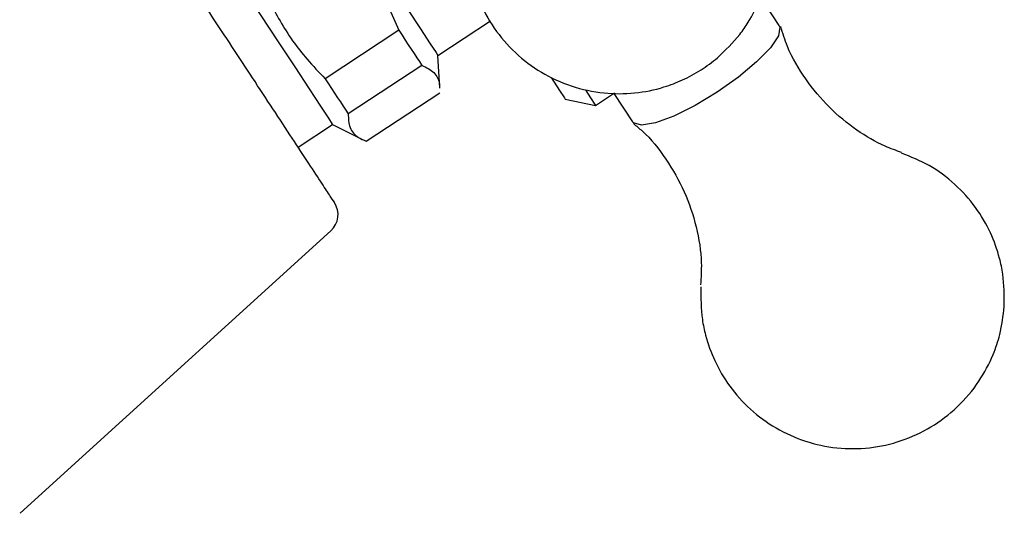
# Model space of a CAD drawing. Header units: millimetres. Extents: x 4096.18 to 4096.356, y 1727.865 to 1728.119.
# Tile 6 of 11: x 4096.311 to 4096.356, y 1727.881 to 1727.905. Entities that reach past the tile are written whole.
import ezdxf

# ---------------------------------------------------------------- set-up
doc = ezdxf.new("R2010")
doc.units = ezdxf.units.MM
doc.layers.add('SANINDUSA', color=3, linetype='Continuous')

msp = doc.modelspace()

# ---------------------------------------------------------------- linework, layer by layer
at = {"layer": 'SANINDUSA'}
for p, q in [((4096.345398, 1727.904417), (4096.344549, 1727.90571)), ((4096.329845, 1727.90305), (4096.332233, 1727.904619)), ((4096.328059, 1727.904192), (4096.324701, 1727.901986)), ((4096.329931, 1727.901562), (4096.329845, 1727.90305)), ((4096.329109, 1727.902594), (4096.325751, 1727.900388)), ((4096.326571, 1727.899139), (4096.329929, 1727.901345)), ((4096.337027, 1727.900769), (4096.337892, 1727.901337)), ((4096.337863, 1727.901318), (4096.338712, 1727.900025)), ((4096.335642, 1727.901055), (4096.337027, 1727.900769)), ((4096.323469, 1727.898862), (4096.325039, 1727.899893)), ((4096.325039, 1727.899893), (4096.326371, 1727.899224)), ((4096.310805, 1727.882168), (4096.324963, 1727.895051))]:
    msp.add_line(p, q, dxfattribs=at)
at = {"layer": 'SANINDUSA', "flags": 128}
for points in [[(4096.322708, 1727.913916), (4096.32274, 1727.913866), (4096.322947, 1727.913552), (4096.323333, 1727.912964), (4096.323878, 1727.912135), (4096.324552, 1727.911109), (4096.325319, 1727.909941), (4096.326137, 1727.908695), (4096.326963, 1727.907437), (4096.327752, 1727.906236), (4096.328462, 1727.905156), (4096.329053, 1727.904255), (4096.329495, 1727.903582), (4096.329764, 1727.903174), (4096.329845, 1727.90305)], [(4096.318014, 1727.910588), (4096.318313, 1727.910133), (4096.318781, 1727.90942), (4096.319395, 1727.908486), (4096.32012, 1727.907382), (4096.320918, 1727.906167), (4096.321746, 1727.904906), (4096.322559, 1727.903669), (4096.323314, 1727.90252), (4096.323969, 1727.901523), (4096.324489, 1727.900731), (4096.324847, 1727.900186), (4096.325022, 1727.899919), (4096.325039, 1727.899893)], [(4096.345398, 1727.904417), (4096.345433, 1727.904339), (4096.34536, 1727.903946)], [(4096.328059, 1727.904192), (4096.328208, 1727.903965), (4096.328353, 1727.903744), (4096.328493, 1727.903532), (4096.328627, 1727.903327), (4096.328756, 1727.90313), (4096.32888, 1727.902942), (4096.328997, 1727.902763), (4096.329109, 1727.902594)], [(4096.34536, 1727.903946), (4096.344995, 1727.903399), (4096.344368, 1727.902748), (4096.343535, 1727.90205), (4096.342571, 1727.901367), (4096.341561, 1727.90076), (4096.340595, 1727.900283), (4096.339759, 1727.899978), (4096.339127, 1727.899872), (4096.338755, 1727.899975), (4096.338712, 1727.900025)], [(4096.334998, 1727.902035), (4096.335388, 1727.901443), (4096.335606, 1727.90111), (4096.335642, 1727.901055)], [(4096.324701, 1727.901986), (4096.32485, 1727.901759), (4096.324995, 1727.901538), (4096.325134, 1727.901326), (4096.325269, 1727.901121), (4096.325398, 1727.900924), (4096.325522, 1727.900736), (4096.325639, 1727.900557), (4096.325751, 1727.900388)], [(4096.336582, 1727.901446), (4096.336803, 1727.901109), (4096.337001, 1727.900808), (4096.337027, 1727.900769)]]:
    msp.add_lwpolyline(points, dxfattribs=at)
at = {"layer": 'SANINDUSA'}
msp.add_arc((4096.32429, 1727.895791), 0.001, 312.2998, 33.2998, dxfattribs=at)
for points, knots in [([(4096.342582, 1727.90294), (4096.34294, 1727.903281), (4096.34346, 1727.903776), (4096.344079, 1727.904682), (4096.344549, 1727.905587), (4096.344923, 1727.90678), (4096.34508, 1727.908113), (4096.344963, 1727.909518), (4096.344552, 1727.910904), (4096.343849, 1727.912194), (4096.342881, 1727.913319), (4096.341685, 1727.914221), (4096.340307, 1727.914853), (4096.338854, 1727.915164), (4096.337417, 1727.915164), (4096.336212, 1727.914921), (4096.335205, 1727.914535), (4096.334379, 1727.914094), (4096.333882, 1727.913705), (4096.333637, 1727.913514)], [0, 0, 0, 0, 0.067999, 0.098721, 0.151061, 0.208323, 0.270472, 0.335286, 0.401601, 0.468811, 0.536645, 0.605041, 0.674129, 0.744374, 0.808503, 0.871354, 0.912931, 0.95716, 1, 1, 1, 1]), ([(4096.333637, 1727.913514), (4096.333279, 1727.913173), (4096.332759, 1727.912678), (4096.33214, 1727.911773), (4096.33167, 1727.910868), (4096.331296, 1727.909674), (4096.331139, 1727.908341), (4096.331256, 1727.906937), (4096.331668, 1727.90555), (4096.33237, 1727.90426), (4096.333338, 1727.903135), (4096.334534, 1727.902233), (4096.335912, 1727.901602), (4096.337365, 1727.90129), (4096.338802, 1727.901291), (4096.340007, 1727.901534), (4096.341014, 1727.901919), (4096.34184, 1727.90236), (4096.342337, 1727.902749), (4096.342582, 1727.90294)], [0, 0, 0, 0, 0.067999, 0.098721, 0.151061, 0.208323, 0.270472, 0.335286, 0.401601, 0.468812, 0.536645, 0.605041, 0.674129, 0.744374, 0.808503, 0.871354, 0.912931, 0.95716, 1, 1, 1, 1]), ([(4096.325108, 1727.896367), (4096.325113, 1727.896359), (4096.325137, 1727.896323), (4096.324987, 1727.896551), (4096.324638, 1727.897082), (4096.32407, 1727.897948), (4096.323329, 1727.899075), (4096.322463, 1727.900393), (4096.321533, 1727.901809), (4096.320578, 1727.903263), (4096.319599, 1727.904753), (4096.318597, 1727.906278), (4096.317606, 1727.907787), (4096.31669, 1727.909182), (4096.315909, 1727.910371), (4096.315306, 1727.911289), (4096.314908, 1727.911895), (4096.314697, 1727.912216), (4096.314694, 1727.91222), (4096.314693, 1727.912222)], [0, 0, 0, 0, 0.017077, 0.078825, 0.143139, 0.208819, 0.274498, 0.338813, 0.400561, 0.458819, 0.517077, 0.578824, 0.643139, 0.708819, 0.774498, 0.838813, 0.900561, 0.958819, 1, 1, 1, 1]), ([(4096.325099, 1727.908699), (4096.325571, 1727.908188), (4096.326526, 1727.907154), (4096.327466, 1727.905591), (4096.327901, 1727.904564), (4096.328059, 1727.904192)], [0, 0, 0, 0, 0.383618, 0.776832, 1, 1, 1, 1]), ([(4096.32174, 1727.906493), (4096.322022, 1727.905857), (4096.322591, 1727.904569), (4096.323652, 1727.903086), (4096.324422, 1727.902278), (4096.324701, 1727.901986)], [0, 0, 0, 0, 0.383618, 0.776832, 1, 1, 1, 1]), ([(4096.350978, 1727.89862), (4096.350725, 1727.898709), (4096.350028, 1727.898954), (4096.348887, 1727.899632), (4096.347643, 1727.900654), (4096.346572, 1727.901952), (4096.34582, 1727.903215), (4096.34556, 1727.904057), (4096.345467, 1727.904361)], [0, 0, 0, 0, 0.1040418, 0.286914, 0.4820309, 0.6827894, 0.8856474, 1, 1, 1, 1]), ([(4096.329109, 1727.902594), (4096.329307, 1727.902497), (4096.329709, 1727.9023), (4096.329913, 1727.901905), (4096.329919, 1727.901618), (4096.32992, 1727.901561)], [0, 0, 0, 0, 0.438688, 0.888348, 1, 1, 1, 1]), ([(4096.325751, 1727.900388), (4096.32576, 1727.900166), (4096.325778, 1727.899717), (4096.326115, 1727.899335), (4096.32645, 1727.899191), (4096.326571, 1727.899139)], [0, 0, 0, 0, 0.383618, 0.776832, 1, 1, 1, 1]), ([(4096.338752, 1727.899936), (4096.338886, 1727.899828), (4096.339455, 1727.899373), (4096.340268, 1727.898328), (4096.341119, 1727.89685), (4096.341656, 1727.895236), (4096.341885, 1727.893775), (4096.341836, 1727.892921), (4096.341816, 1727.89259)], [0, 0, 0, 0, 0.06232, 0.26313, 0.466041, 0.669446, 0.872081, 1, 1, 1, 1]), ([(4096.355652, 1727.891594), (4096.355654, 1727.892092), (4096.355658, 1727.892834), (4096.355417, 1727.893962), (4096.355045, 1727.895005), (4096.354366, 1727.896162), (4096.353421, 1727.897209), (4096.352277, 1727.89807), (4096.351397, 1727.89842), (4096.350967, 1727.898591)], [0, 0, 0, 0, 0.164456, 0.245114, 0.381674, 0.530179, 0.686908, 0.847146, 1, 1, 1, 1]), ([(4096.341831, 1727.89249), (4096.341828, 1727.891992), (4096.341824, 1727.89125), (4096.342065, 1727.890122), (4096.342437, 1727.889079), (4096.343117, 1727.887923), (4096.34406, 1727.886871), (4096.345233, 1727.886012), (4096.346576, 1727.885409), (4096.348027, 1727.885101), (4096.349516, 1727.885107), (4096.350976, 1727.885431), (4096.352342, 1727.886063), (4096.353554, 1727.886985), (4096.354512, 1727.88812), (4096.35512, 1727.889268), (4096.355513, 1727.890418), (4096.355601, 1727.891166), (4096.355652, 1727.891594)], [0, 0, 0, 0, 0.068469, 0.102049, 0.158904, 0.220731, 0.285983, 0.352695, 0.420102, 0.487892, 0.555947, 0.624255, 0.692906, 0.762185, 0.832988, 0.896267, 0.940663, 1, 1, 1, 1])]:
    msp.add_open_spline(points, degree=3, knots=knots, dxfattribs=at)

doc.saveas('drawing.dxf')
